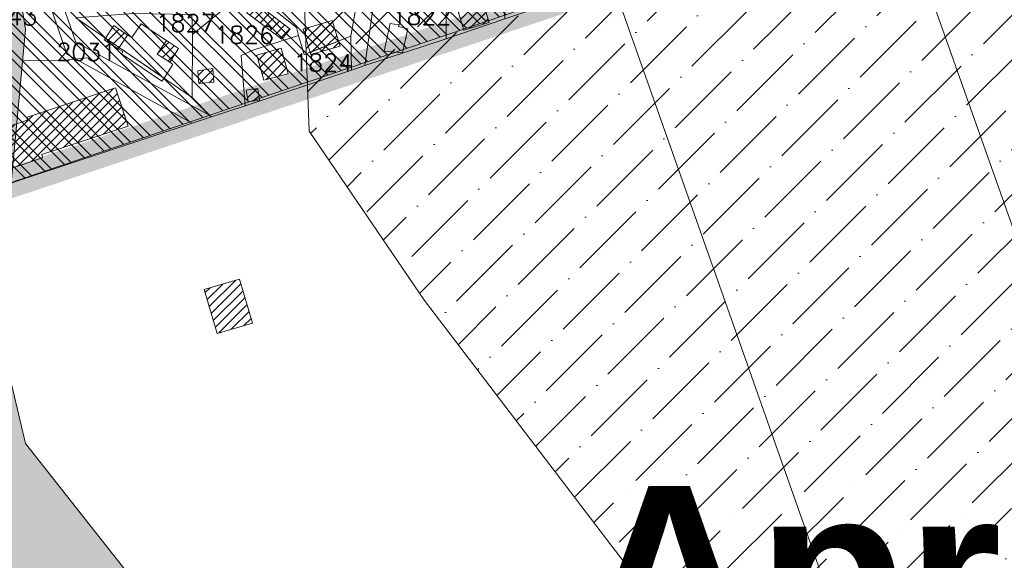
# Model space of a CAD drawing. Header units: metres. Extents: x 578835 to 593571, y 248557 to 255108.
# Tile 215 of 251: x 589873 to 590070, y 254065 to 254173. Entities that reach past the tile are written whole.
import ezdxf

# ---------------------------------------------------------------- set-up
doc = ezdxf.new("R2010")
doc.units = ezdxf.units.M
doc.linetypes.add('CACHEX2', pattern=[0.75, 0.5, -0.25])
doc.linetypes.add('SOLID_LINE', pattern=[0])
for name, color, linetype, lineweight in [('Cad-BATIMENT_BATI_LEGER13', 7, 'SOLID_LINE', 0), ('Cad-BATIMENT_BATI_PRIVE12', 7, 'SOLID_LINE', 0), ('Cad-BATIMENT_BATI_PRIVE12_HACH', 7, 'SOLID_LINE', 0), ('Cad-PARCELLAIRE_PARCELLE1', 250, 'SOLID_LINE', 0), ('Cad-PARCELLAIRE_PARCELLE1_', 250, 'SOLID_LINE', 0), ('Cad-TOPONYMIE_DETAIL_PARCELLAIR181', 7, 'SOLID_LINE', 0), ('Cad-TOPONYMIE_NUMERO_DE_PARCELL182', 250, 'SOLID_LINE', 0), ('PLU', 7, 'CACHEX2', 5), ('PPRI global - contour', 152, 'Continuous', 5), ('PPRI global - hachures', 152, 'Continuous', 5), ('Zoom_Bâti hachures', 250, 'Continuous', 5)]:
    doc.layers.add(name, color=color, linetype=linetype, lineweight=lineweight)
doc.layers.add('PLU nom', color=7, linetype='Continuous')
doc.styles.get("Standard").update_dxf_attribs({"font": 'arialbd_0.ttf', "height": 50})
doc.styles.add('TEXTSTYLE_45_11', font='txt.shx', dxfattribs={"oblique": 50})

msp = doc.modelspace()

# ---------------------------------------------------------------- hatches: boundary and pattern name
at = {"layer": 'Cad-BATIMENT_BATI_PRIVE12_HACH', "ltscale": 0.4}
h = msp.add_hatch(dxfattribs=at)
h.set_pattern_fill('ANSI31', color=256, scale=0.4, style=0)
h.paths.add_polyline_path([(589964.06, 254181.29), (589960.6, 254180.22), (589958.99, 254179.74), (589961.63, 254170.93), (589966.7, 254172.48)])
h = msp.add_hatch(dxfattribs=at)
h.set_pattern_fill('ANSI31', color=256, scale=0.4, style=0)
h.paths.add_polyline_path([(589925.2, 254169.09), (589926.84, 254171.12), (589919.79, 254176.54), (589918.16, 254174.4)])
h = msp.add_hatch(dxfattribs=at)
h.set_pattern_fill('ANSI31', color=256, scale=0.4, style=0)
h.paths.add_polyline_path([(589930.86, 254166.45), (589936.52, 254168.7), (589935.26, 254172.84), (589929.47, 254171.12)])
h = msp.add_hatch(dxfattribs=at)
h.set_pattern_fill('ANSI31', color=256, scale=0.4, style=0)
h.paths.add_polyline_path([(589889.9, 254169.34), (589892.62, 254167.45), (589894.31, 254169.93), (589891.51, 254171.82)])
h = msp.add_hatch(dxfattribs=at)
h.set_pattern_fill('ANSI31', color=256, scale=0.4, style=0)
h.paths.add_polyline_path([(589889.9, 254169.34), (589889.6, 254168.98), (589892.48, 254167.1), (589892.62, 254167.45)])
h = msp.add_hatch(dxfattribs=at)
h.set_pattern_fill('ANSI31', color=256, scale=0.4, style=0)
h.paths.add_polyline_path([(589902.07, 254168.81), (589900.23, 254166.09), (589902.76, 254164.51), (589904.5, 254167.23)])
h = msp.add_hatch(dxfattribs=at)
h.set_pattern_fill('ANSI31', color=256, scale=0.4, style=0)
h.paths.add_polyline_path([(589930.86, 254166.45), (589930.98, 254166.01), (589936.85, 254167.73), (589936.52, 254168.7)])
h = msp.add_hatch(dxfattribs=at)
h.set_pattern_fill('ANSI31', color=256, scale=0.4, style=0)
h.paths.add_polyline_path([(589926.45, 254162.17), (589925.02, 254167.29), (589920.2, 254165.88), (589921.61, 254160.87)])
h = msp.add_hatch(dxfattribs=at)
h.set_pattern_fill('ANSI31', color=256, scale=0.4, style=0)
h.paths.add_polyline_path([(589908.56, 254160.21), (589911.58, 254160.47), (589911.35, 254163.24), (589908.35, 254162.76)])
h = msp.add_hatch(dxfattribs=at)
h.set_pattern_fill('ANSI31', color=256, scale=0.4, style=0)
h.paths.add_polyline_path([(589856.75, 254147.14), (589859.38, 254139.34), (589877.26, 254145.31), (589877.13, 254145.97), (589894.44, 254151.67), (589891.9, 254159.37), (589874.03, 254153.39), (589874.23, 254152.85)])
h = msp.add_hatch(dxfattribs=at)
h.set_pattern_fill('ANSI31', color=256, scale=0.4, style=0)
h.paths.add_polyline_path([(589918.07, 254158.9), (589918.43, 254156.58), (589920.7, 254156.9), (589920.35, 254159.2)])
h = msp.add_hatch(dxfattribs=at)
h.set_pattern_fill('ANSI31', color=256, scale=0.4, style=0)
h.paths.add_polyline_path([(589919.3, 254112.18), (589916.74, 254121), (589909.66, 254118.95), (589912.21, 254110.14)])
at = {"layer": 'PPRI global - hachures', "ltscale": 0.4}
h = msp.add_hatch(dxfattribs=at)
h.set_pattern_fill('ANSI36', color=256, scale=2, style=0)
h.paths.add_polyline_path([(589867.73, 254209.52), (589862.12, 254225.78), (589839.13, 254252.12), (589793.71, 254331.72), (589779.69, 254358.07), (589761.74, 254405.72), (589751.65, 254441.03), (589748.28, 254471.86), (589752.21, 254483.63), (589766.79, 254495.41), (589774.63, 254507.53), (589774.63, 254515.94), (589773.51, 254528.83), (589766.78, 254553.5), (589753.32, 254574.24), (589734.82, 254597.78), (589712.94, 254614.04), (589679.3, 254634.22), (589664.16, 254642.06), (589645.09, 254653.84), (589631.07, 254669.53), (589626.03, 254696.61), (589626.03, 254714.55), (589629.4, 254729.12), (589637.25, 254742.58), (589650.15, 254759.39), (589671.46, 254776.21), (589678.19, 254782.38), (589691.09, 254798.07), (589702.86, 254802), (589728.66, 254801.44), (589751.09, 254794.71), (589772.4, 254786.86), (589785.3, 254776.21), (589792.03, 254762.2), (589790.91, 254745.38), (589781.93, 254730.8), (589769.04, 254728.56), (589762.31, 254719.03), (589764.55, 254710.06), (589776.33, 254706.7), (589795.39, 254703.9), (589800.44, 254690.44), (589804.37, 254676.43), (589820.07, 254670.83), (589835.21, 254679.79), (589854.28, 254699.41), (589866.61, 254731.37), (589871.1, 254763.32), (589863.81, 254799.19), (589853.71, 254829.46), (589841.38, 254852.45), (589817.82, 254868.14), (589798.2, 254882.16), (589788.66, 254912.99), (589788.1, 254932.61), (589796.51, 254952.22), (589807.17, 254965.12), (589820.07, 254976.33), (589835.21, 254989.78), (589849.79, 254992.58), (589862.13, 254990.34), (589872.78, 254979.69), (589872.78, 254966.24), (589861.57, 254953.91), (589860.44, 254941.01), (589863.81, 254924.2), (589877.27, 254910.18), (589891.85, 254902.9), (589908.11, 254891.12), (589921.57, 254879.91), (589938.39, 254878.79), (589955.22, 254875.43), (589979.89, 254862.54), (589989.43, 254853.01), (589999.52, 254842.92), (590009.05, 254836.19), (590030.36, 254836.19), (590070.18, 254842.36), (590082.52, 254844.04), (590079.3, 254858.47), (590075.1, 254875.14), (590073.23, 254890.46), (590067.89, 254908.87), (590060.01, 254935.76), (590057.87, 254947.04), (590055.52, 254958.17), (590054.24, 254970.76), (590052.86, 254978.58), (590046.39, 254997.3), (590033.57, 255034.83), (590023.88, 255060.83), (590021.74, 255066.48), (590015.07, 255080.12), (590006.83, 255091.45), (589999.43, 255100.88), (589954.56, 255082.38), (589909.7, 255061.08), (589876.05, 255040.9), (589829.51, 255015.12), (589812.12, 254999.98), (589802.03, 254978.68), (589777.92, 254947.29), (589754.29, 254925.39), (589732.98, 254912.5), (589718.4, 254901.28), (589707.18, 254877.74), (589696.43, 254864.8), (589665.59, 254857.52), (589645.96, 254862), (589631.82, 254871.08), (589625.14, 254876.25), (589594.9, 254899.64), (589546.14, 254936.69), (589528.59, 254939.61), (589485.68, 254935.71), (589455.45, 254930.84), (589457.4, 254917.19), (589271.45, 254843.83), (589174.92, 254806.04), (589453.41, 253863.98), (589983.36, 253879.56), (589972.58, 253909.07), (589973.14, 253938.22), (589964.73, 253960.64), (589906.95, 254046.02), (589873.87, 254088.06), (589868.26, 254111.6), (589873.87, 254171.02)])
h = msp.add_hatch(dxfattribs=at)
h.set_pattern_fill('ANSI36', color=256, scale=2, style=0)
h.paths.add_polyline_path([(590256.64, 254237.65), (590216.05, 254376.92), (590196.3, 254443.81), (590176.56, 254504.12), (590159, 254567.73), (590152.42, 254557.86), (590171.07, 254495.35), (590185.33, 254453.68), (590201.79, 254323.18), (590228.12, 254263.97), (590228.12, 254226.68), (590218.24, 254212.43), (590169.85, 254215.39), (590146.81, 254220.88), (590132.55, 254234.04), (590110.61, 254234.04), (590099.64, 254221.97), (590090.86, 254204.43), (590064.53, 254185.79), (590041.49, 254185.79), (590023.94, 254187.98), (590006.39, 254203.33), (589971.28, 254215.39), (589951.53, 254209.91), (589935.08, 254198.95), (589929.59, 254179.21), (589930.69, 254150.69), (589953.73, 254116.7), (590003.1, 254052), (590030.52, 254002.65), (590083.18, 253931.37), (590118.33, 253897), (590136.32, 253884.05), (590366.81, 253890.83), (590352.09, 253937.18), (590316.98, 254047.94)])
at = {"layer": 'Zoom_Bâti hachures', "ltscale": 0.4}
h = msp.add_hatch(dxfattribs=at)
h.set_pattern_fill('ANSI32', color=256, scale=10, angle=90, style=0)
h.set_pattern_definition([(135, (0, 0), (-2.65165043, -2.65165043), []), (135, (1e-16, 1.7678), (-2.65165043, -2.65165043), [])])
h.paths.add_polyline_path([(589628.44, 254270.29), (589649.4, 254173.5), (589681.19, 254075.98), (590061.99, 254205.28), (590036.7, 254291.24), (590120.52, 254319.41), (590090.89, 254416.21), (589637.11, 254276.07)])

# ---------------------------------------------------------------- linework, layer by layer
at = {"layer": 'Cad-BATIMENT_BATI_LEGER13'}
for points in [[(589892.62, 254167.45), (589901.62, 254161.3), (589903.38, 254164.01), (589902.76, 254164.51), (589900.23, 254166.09), (589902.07, 254168.81), (589897, 254172.17), (589895.17, 254169.45), (589894.31, 254169.93), (589892.62, 254167.45), (589892.62, 254167.45)], [(589892.62, 254167.45), (589901.62, 254161.3), (589903.38, 254164.01), (589902.76, 254164.51), (589900.23, 254166.09), (589902.07, 254168.81), (589897, 254172.17), (589895.17, 254169.45), (589894.31, 254169.93), (589892.62, 254167.45), (589892.62, 254167.45)], [(589949.33, 254166.34), (589950.4, 254171.21), (589948.56, 254171.62), (589948.61, 254171.96), (589946.86, 254172.26), (589945.67, 254166.69), (589949.33, 254166.34), (589949.33, 254166.34)], [(589949.33, 254166.34), (589950.4, 254171.21), (589948.56, 254171.62), (589948.61, 254171.96), (589946.86, 254172.26), (589945.67, 254166.69), (589949.33, 254166.34), (589949.33, 254166.34)], [(589892.62, 254167.45), (589892.48, 254167.1), (589893.34, 254166.62), (589893.06, 254166.15), (589901.18, 254160.71), (589901.62, 254161.3), (589892.62, 254167.45), (589892.62, 254167.45)], [(589892.62, 254167.45), (589892.48, 254167.1), (589893.34, 254166.62), (589893.06, 254166.15), (589901.18, 254160.71), (589901.62, 254161.3), (589892.62, 254167.45), (589892.62, 254167.45)]]:
    msp.add_lwpolyline(points, close=True, dxfattribs=at)
at = {"layer": 'Cad-BATIMENT_BATI_PRIVE12'}
for points in [[(589964.06, 254181.29), (589960.6, 254180.22), (589958.99, 254179.74), (589961.63, 254170.93), (589966.7, 254172.48), (589964.06, 254181.29), (589964.06, 254181.29)], [(589925.2, 254169.09), (589926.84, 254171.12), (589919.79, 254176.54), (589918.16, 254174.4), (589925.2, 254169.09), (589925.2, 254169.09)], [(589930.86, 254166.45), (589936.52, 254168.7), (589935.26, 254172.84), (589929.47, 254171.12), (589930.86, 254166.45), (589930.86, 254166.45)], [(589889.9, 254169.34), (589892.62, 254167.45), (589894.31, 254169.93), (589891.51, 254171.82), (589889.9, 254169.34), (589889.9, 254169.34)], [(589889.9, 254169.34), (589889.6, 254168.98), (589892.48, 254167.1), (589892.62, 254167.45), (589889.9, 254169.34), (589889.9, 254169.34)], [(589902.07, 254168.81), (589900.23, 254166.09), (589902.76, 254164.51), (589904.5, 254167.23), (589902.07, 254168.81), (589902.07, 254168.81)], [(589930.86, 254166.45), (589930.98, 254166.01), (589936.85, 254167.73), (589936.52, 254168.7), (589930.86, 254166.45), (589930.86, 254166.45)], [(589926.45, 254162.17), (589925.02, 254167.29), (589920.2, 254165.88), (589921.61, 254160.87), (589926.45, 254162.17), (589926.45, 254162.17)], [(589908.56, 254160.21), (589911.58, 254160.47), (589911.35, 254163.24), (589908.35, 254162.76), (589908.56, 254160.21), (589908.56, 254160.21)], [(589856.75, 254147.14), (589859.38, 254139.34), (589877.26, 254145.31), (589877.13, 254145.97), (589894.44, 254151.67), (589891.9, 254159.37), (589874.03, 254153.39), (589874.23, 254152.85), (589856.75, 254147.14), (589856.75, 254147.14)], [(589918.07, 254158.9), (589918.43, 254156.58), (589920.7, 254156.9), (589920.35, 254159.2), (589918.07, 254158.9), (589918.07, 254158.9)], [(589919.3, 254112.18), (589916.74, 254121), (589909.66, 254118.95), (589912.21, 254110.14), (589919.3, 254112.18), (589919.3, 254112.18)]]:
    msp.add_lwpolyline(points, close=True, dxfattribs=at)
at = {"layer": 'Cad-PARCELLAIRE_PARCELLE1'}
for points in [[(590158.36, 253886.24), (590050.32, 254191.36), (590047.49, 254199.48), (590063.12, 254204.71), (590066.27, 254194.72), (590146.61, 254216.45), (590232.24, 254239.73), (590335.16, 253941.54), (590304.27, 253930.79), (590160.92, 253879.33), (590158.36, 253886.24), (590158.36, 253886.24)], [(589907.25, 254152.29), (589849.85, 254133.3), (589849.2, 254133.13), (589848.72, 254132.97), (589856.1, 254148.09), (589853.83, 254154.47), (589856.65, 254160.07), (589855.49, 254164.98), (589848.73, 254168.87), (589847.64, 254172.12), (589804.8, 254199.27), (589809.31, 254231.76), (589829.01, 254223.83), (589820.66, 254200.83), (589834.46, 254190.63), (589843.19, 254189.69), (589872, 254195.92), (589882.1, 254166.12), (589907.25, 254152.29), (589907.25, 254152.29)], [(589907.25, 254152.29), (589882.1, 254166.12), (589872, 254195.92), (589868.3, 254206.65), (589872.33, 254213.56), (589871.01, 254206.65), (589874.72, 254195.03), (589883.96, 254168.5), (589910.75, 254153.82), (589911.1, 254153.51), (589907.25, 254152.29), (589907.25, 254152.29)], [(590099.6, 253873.47), (590158.36, 253886.24), (590050.32, 254191.36), (590047.49, 254199.48), (590028.73, 254193.21), (590021.93, 254190.86), (590002.29, 254184.3), (589994.85, 254181.66), (589991.4, 254180.48), (590016.34, 254109.68), (590099.6, 253873.47), (590099.6, 253873.47)], [(589958.16, 254180.79), (589955.14, 254190.34), (589958.03, 254191.26), (589959.26, 254191.25), (589960.97, 254190.5), (589964.05, 254192.1), (589969.38, 254182.74), (589969.85, 254173.19), (589958.08, 254169.18), (589958.16, 254180.79), (589958.16, 254180.79)], [(589928.52, 254169.82), (589929.67, 254166.01), (589938.99, 254169.69), (589941.62, 254184.4), (589925.98, 254185.2), (589918.41, 254179.21), (589928.13, 254171.45), (589928.52, 254169.82), (589928.52, 254169.82)], [(589943.81, 254178.01), (589958.16, 254180.79), (589958.08, 254169.18), (589941.8, 254163.81), (589943.81, 254178.01), (589943.81, 254178.01)], [(589918.41, 254179.21), (589907.31, 254170.03), (589907.23, 254157.42), (589910.75, 254153.82), (589911.1, 254153.51), (589917.83, 254155.76), (589917.07, 254165.84), (589919.37, 254166.92), (589928.52, 254169.82), (589928.13, 254171.45), (589918.41, 254179.21), (589918.41, 254179.21)], [(589907.23, 254157.42), (589907.31, 254170.03), (589907.14, 254174.03), (589895.42, 254174.26), (589883.96, 254173.41), (589907.23, 254157.42), (589907.23, 254157.42)], [(589939.15, 254162.91), (589917.83, 254155.76), (589917.07, 254165.84), (589919.37, 254166.92), (589928.52, 254169.82), (589929.67, 254166.01), (589938.99, 254169.69), (589939.15, 254162.91), (589939.15, 254162.91)]]:
    msp.add_lwpolyline(points, close=True, dxfattribs=at)
msp.add_lwpolyline([(589849.85, 254133.3), (589907.25, 254152.29), (589911.1, 254153.51), (589917.83, 254155.76), (589939.15, 254162.91), (589941.8, 254163.81), (589958.08, 254169.18), (589969.85, 254173.19), (589980.59, 254176.77), (589991.4, 254180.48), (590016.34, 254109.68), (590099.6, 253873.47)], dxfattribs=at)
at = {"layer": 'Cad-PARCELLAIRE_PARCELLE1_'}
for points in [[(589874.72, 254195.03), (589883.96, 254168.5), (589910.75, 254153.82), (589907.23, 254157.42), (589883.96, 254173.41)], [(589941.62, 254184.4), (589938.99, 254169.69), (589939.15, 254162.91), (589941.8, 254163.81), (589943.81, 254178.01)], [(589907.14, 254174.03), (589907.31, 254170.03), (589918.41, 254179.21)]]:
    msp.add_lwpolyline(points, dxfattribs=at)
at = {"layer": 'Cad-TOPONYMIE_DETAIL_PARCELLAIR181'}
msp.add_lwpolyline([(589873.47, 254164.82), (589880.56, 254164.76), (589886.28, 254165.35), (589886.28, 254165.35)], dxfattribs=at)
at = {"layer": 'PLU', "color": 7, "ltscale": 2, "const_width": 6}
msp.add_lwpolyline([(589626.72, 254271.68), (589648.86, 254176.78), (589681.25, 254076.79), (590063.14, 254204.67), (590064.01, 254204.94)], dxfattribs=at)
at = {"layer": 'PPRI global - contour'}
for points in [[(590228.12, 254226.68), (590218.24, 254212.43), (590169.85, 254215.39), (590146.81, 254220.88), (590132.55, 254234.04), (590110.61, 254234.04), (590099.64, 254221.97), (590090.86, 254204.43), (590064.53, 254185.79), (590041.49, 254185.79), (590023.94, 254187.98), (590006.39, 254203.33), (589971.28, 254215.39), (589951.53, 254209.91), (589935.08, 254198.95), (589929.59, 254179.21), (589930.69, 254150.69), (589953.73, 254116.7), (590003.1, 254052)], [(589906.95, 254046.02), (589873.87, 254088.06), (589868.26, 254111.6), (589873.87, 254171.02), (589867.73, 254209.52)]]:
    msp.add_lwpolyline(points, dxfattribs=at).dxf.unprotected_set("ltscale", 0)
at = {"layer": 'Zoom_Bâti hachures', "linetype": 'Continuous', "ltscale": 0.4}
msp.add_lwpolyline([(589628.44, 254270.29), (589649.4, 254173.5), (589681.19, 254075.98), (590061.99, 254205.28), (590036.7, 254291.24), (590120.52, 254319.41), (590090.89, 254416.21), (589637.11, 254276.07)], close=True, dxfattribs=at)

# ---------------------------------------------------------------- texts
at = {"layer": 'Cad-TOPONYMIE_NUMERO_DE_PARCELL182', "style": 'TEXTSTYLE_45_11'}
for s, p in [('2043', (589864.26, 254171.96)), ('1827', (589899.89, 254170.63)), ('1822', (589947.16, 254172.06)), ('1826', (589911.63, 254168.27)), ('2031', (589880.03, 254164.83)), ('1824', (589927.47, 254162.7))]:
    msp.add_text(s, height=3.491, rotation=359.5887, dxfattribs=at).set_placement(p)
at = {"layer": 'PLU nom', "insert": (590027.22, 254079.54), "char_height": 35, "width": 195.3422, "attachment_point": 2}
msp.add_mtext('Apr', dxfattribs=at)

doc.saveas('drawing.dxf')
